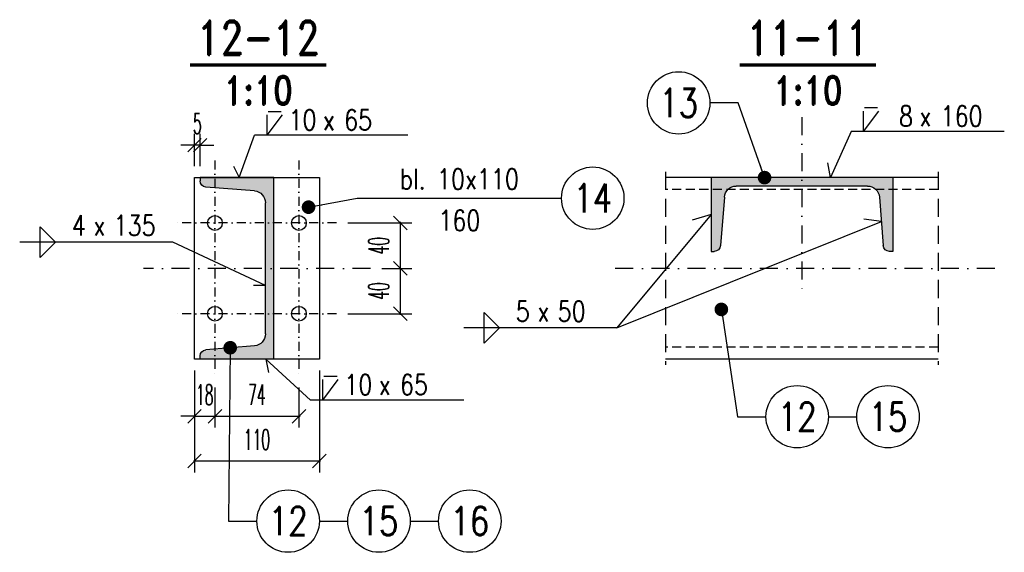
# Model space of a CAD drawing. Header units: millimetres. Extents: x -228255 to 14536, y -140109 to 119945.
# Tile 121 of 123: x -99086 to -98219, y 43419 to 43889. Entities that reach past the tile are written whole.
import ezdxf
from ezdxf.enums import TextEntityAlignment as Align

# ---------------------------------------------------------------- set-up
doc = ezdxf.new("R2010")
doc.units = ezdxf.units.MM
doc.header["$LTSCALE"] = 2.5
for name, pattern in [('DASHDOT', [25.4, 12.7, -6.35, 0, -6.35]), ('DASHDOT2', [12.7, 6.35, -3.175, 0, -3.175]), ('DASHED', [19.05, 12.7, -6.35]), ('DASHED2', [9.525, 6.35, -3.175])]:
    doc.linetypes.add(name, pattern=pattern)
for name, color, linetype in [('Gruba', 6, 'Continuous'), ('Opisy_stal', 7, 'Continuous'), ('Osie', 134, 'DASHDOT'), ('Osie_stal', 221, 'DASHDOT2'), ('Przerywana', 5, 'DASHED'), ('stal', 4, 'Continuous'), ('Stal_nw', 181, 'DASHED2'), ('Stal_przekroj', 1, 'Continuous'), ('Wymiary', 86, 'Continuous')]:
    doc.layers.add(name, color=color, linetype=linetype)
doc.styles.get("Standard").update_dxf_attribs({"font": 'romans.shx', "width": 0.65})
doc.styles.add('style1', font='romand.shx', dxfattribs={"width": 0.8})
doc.styles.add('style3', font='romans.shx', dxfattribs={"width": 0.5})
doc.dimstyles.new('Skala_10', dxfattribs={"dimtxt": 18, "dimasz": 12, "dimexe": 10, "dimexo": 10, "dimgap": 10, "dimtad": 1, "dimdec": 0, "dimdsep": 46, "dimtxsty": 'style3', "dimblk": 'OBLIQUE', "dimcen": 0, "dimdle": 1, "dimclrd": 256, "dimclre": 256, "dimclrt": 31, "dimadec": 1, "dimazin": 0, "dimtfac": 1, "dimtdec": 0, "dimtix": 1, "dimtmove": 2, "dimatfit": 0, "dimldrblk": 'DOT', "dimfxl": 1, "dimtolj": 1, "dimtzin": 0, "dimlwd": -1, "dimlwe": -1, "dimarcsym": 0})
doc.dimstyles.new('Skala_10$7', dxfattribs={"dimscale": 0, "dimtxt": 18, "dimasz": 12, "dimexe": 10, "dimexo": 15, "dimgap": 5, "dimtad": 1, "dimdec": 0, "dimrnd": 0.5, "dimzin": 9, "dimdsep": 46, "dimtxsty": 'Standard', "dimblk1": 'OBLIQUE', "dimblk2": 'OBLIQUE', "dimsah": 1, "dimcen": 10, "dimdle": 10, "dimclrt": 31, "dimadec": 0, "dimazin": 0, "dimtfac": 1, "dimtdec": 0, "dimtmove": 2, "dimatfit": 3, "dimldrblk": 'DOT', "dimfxl": 1, "dimtolj": 1, "dimtzin": 9, "dimarcsym": 0})

# ---------------------------------------------------------------- blocks, each defined once
blk = doc.blocks.new('C160')
for p, q in [((0, 0), (0, 160)), ((0, 160), (65, 160)), ((65, 160), (65, 157.18)), ((17.16, 148.27), (59.94, 151.7)), ((7.5, 22.19), (7.5, 137.81)), ((17.16, 11.73), (59.94, 8.3)), ((0, 0), (65, 0)), ((65, 0), (65, 2.82))]:
    blk.add_line(p, q)
for centre, radius, start, end in [((59.5, 157.18), 5.5, 274.57392, 0), ((18, 137.81), 10.5, 94.57392, 180), ((18, 22.19), 10.5, 180, 265.42608), ((59.5, 2.82), 5.5, 0, 85.42608)]:
    blk.add_arc(centre, radius, start, end)
blk = doc.blocks.new('_Oblique')
at = {"color": 0, "linetype": 'ByBlock', "lineweight": -2}
blk.add_line((-0.5, -0.5), (0.5, 0.5), dxfattribs=at)
blk = doc.blocks.new('*D459')
at = {"layer": 'Defpoints', "color": 0, "ltscale": 0.5, "transparency": 16777216}
for p in [(-98777.36, 43669.51), (-98751.05, 43669.51), (-98807.36, 43629.51)]:
    blk.add_point(p, dxfattribs=at)
at = {"layer": 'Wymiary', "ltscale": 0.5, "transparency": 16777216}
for p, q in [((-98751.05, 43628.51), (-98751.05, 43670.51)), ((-98767.36, 43669.51), (-98741.05, 43669.51)), ((-98797.36, 43629.51), (-98741.05, 43629.51))]:
    blk.add_line(p, q, dxfattribs=at)
at = {"layer": 'Wymiary', "ltscale": 0.5, "transparency": 16777216, "xscale": 12, "yscale": 12, "zscale": 12}
for p, rotation in [((-98751.05, 43669.51), 90), ((-98751.05, 43629.51), 270)]:
    blk.add_blockref('_Oblique', p, dxfattribs=dict(at, rotation=rotation))
at = {"layer": 'Wymiary', "color": 31, "ltscale": 0.5, "transparency": 16777216, "insert": (-98770.05, 43649.51), "char_height": 18, "attachment_point": 5, "rotation": 90, "style": 'style3'}
blk.add_mtext('\\A1;40', dxfattribs=at)
blk = doc.blocks.new('_Dot')
at = {"color": 0, "linetype": 'ByBlock', "lineweight": -2}
blk.add_line((-0.5, 0), (-1, 0), dxfattribs=at)
at = {"color": 0, "linetype": 'ByBlock', "const_width": 0.5}
blk.add_lwpolyline([(-0.25, 0, 1), (0.25, 0, 1)], format="xyb", close=True, dxfattribs=at)
blk = doc.blocks.new('*D460')
at = {"layer": 'Defpoints', "color": 0, "ltscale": 0.5, "transparency": 16777216}
for p in [(-98807.36, 43709.51), (-98751.05, 43709.51), (-98777.36, 43669.51)]:
    blk.add_point(p, dxfattribs=at)
at = {"layer": 'Wymiary', "ltscale": 0.5, "transparency": 16777216}
for p, q in [((-98797.36, 43709.51), (-98741.05, 43709.51)), ((-98751.05, 43668.51), (-98751.05, 43710.51)), ((-98767.36, 43669.51), (-98741.05, 43669.51))]:
    blk.add_line(p, q, dxfattribs=at)
at = {"layer": 'Wymiary', "ltscale": 0.5, "transparency": 16777216, "xscale": 12, "yscale": 12, "zscale": 12}
for p, rotation in [((-98751.05, 43709.51), 90), ((-98751.05, 43669.51), 270)]:
    blk.add_blockref('_Oblique', p, dxfattribs=dict(at, rotation=rotation))
at = {"layer": 'Wymiary', "color": 31, "ltscale": 0.5, "transparency": 16777216, "insert": (-98770.05, 43689.51), "char_height": 18, "attachment_point": 5, "rotation": 90, "style": 'style3'}
blk.add_mtext('\\A1;40', dxfattribs=at)
blk = doc.blocks.new('*D461')
at = {"layer": 'Defpoints', "color": 0, "ltscale": 0.5, "transparency": 16777216}
for p in [(-98932.36, 43778.12), (-98932.36, 43749.51), (-98927.36, 43749.51)]:
    blk.add_point(p, dxfattribs=at)
at = {"layer": 'Wymiary', "ltscale": 0.5, "transparency": 16777216}
for p, q in [((-98932.36, 43759.51), (-98932.36, 43788.12)), ((-98927.36, 43759.51), (-98927.36, 43788.12)), ((-98932.36, 43778.12), (-98944.36, 43778.12)), ((-98927.36, 43778.12), (-98932.36, 43778.12)), ((-98927.36, 43778.12), (-98915.36, 43778.12))]:
    blk.add_line(p, q, dxfattribs=at)
at = {"layer": 'Wymiary', "ltscale": 0.5, "transparency": 16777216, "xscale": 12, "yscale": 12, "zscale": 12}
blk.add_blockref('_Oblique', (-98932.36, 43778.12), dxfattribs=at)
at = {"layer": 'Wymiary', "ltscale": 0.5, "transparency": 16777216, "xscale": 12, "yscale": 12, "zscale": 12, "rotation": 180}
blk.add_blockref('_Oblique', (-98927.36, 43778.12), dxfattribs=at)
at = {"layer": 'Wymiary', "color": 31, "ltscale": 0.5, "transparency": 16777216, "insert": (-98929.86, 43797.12), "char_height": 18, "attachment_point": 5, "style": 'style3'}
blk.add_mtext('\\A1;5', dxfattribs=at)
blk = doc.blocks.new('*D462')
at = {"layer": 'Defpoints', "color": 0, "ltscale": 0.5, "transparency": 16777216}
for p in [(-98932.36, 43589.51), (-98914.36, 43574.51), (-98914.36, 43539.12)]:
    blk.add_point(p, dxfattribs=at)
at = {"layer": 'Wymiary', "ltscale": 0.5, "transparency": 16777216}
for p, q in [((-98932.36, 43579.51), (-98932.36, 43529.12)), ((-98914.36, 43564.51), (-98914.36, 43529.12)), ((-98932.36, 43539.12), (-98944.36, 43539.12)), ((-98932.36, 43539.12), (-98914.36, 43539.12)), ((-98914.36, 43539.12), (-98902.36, 43539.12))]:
    blk.add_line(p, q, dxfattribs=at)
at = {"layer": 'Wymiary', "ltscale": 0.5, "transparency": 16777216, "xscale": 12, "yscale": 12, "zscale": 12}
blk.add_blockref('_Oblique', (-98932.36, 43539.12), dxfattribs=at)
at = {"layer": 'Wymiary', "ltscale": 0.5, "transparency": 16777216, "xscale": 12, "yscale": 12, "zscale": 12, "rotation": 180}
blk.add_blockref('_Oblique', (-98914.36, 43539.12), dxfattribs=at)
at = {"layer": 'Wymiary', "color": 31, "ltscale": 0.5, "transparency": 16777216, "insert": (-98923.36, 43558.12), "char_height": 18, "attachment_point": 5, "style": 'style3'}
blk.add_mtext('\\A1;18', dxfattribs=at)
blk = doc.blocks.new('*D463')
at = {"layer": 'Defpoints', "color": 0, "ltscale": 0.5, "transparency": 16777216}
for p in [(-98914.36, 43574.51), (-98840.36, 43574.51), (-98840.36, 43539.12)]:
    blk.add_point(p, dxfattribs=at)
at = {"layer": 'Wymiary', "ltscale": 0.5, "transparency": 16777216}
for p, q in [((-98914.36, 43564.51), (-98914.36, 43529.12)), ((-98840.36, 43564.51), (-98840.36, 43529.12)), ((-98915.36, 43539.12), (-98839.36, 43539.12))]:
    blk.add_line(p, q, dxfattribs=at)
at = {"layer": 'Wymiary', "ltscale": 0.5, "transparency": 16777216, "xscale": 12, "yscale": 12, "zscale": 12, "rotation": 180}
blk.add_blockref('_Oblique', (-98914.36, 43539.12), dxfattribs=at)
at = {"layer": 'Wymiary', "ltscale": 0.5, "transparency": 16777216, "xscale": 12, "yscale": 12, "zscale": 12}
blk.add_blockref('_Oblique', (-98840.36, 43539.12), dxfattribs=at)
at = {"layer": 'Wymiary', "color": 31, "ltscale": 0.5, "transparency": 16777216, "insert": (-98877.36, 43558.12), "char_height": 18, "attachment_point": 5, "style": 'style3'}
blk.add_mtext('\\A1;74', dxfattribs=at)
blk = doc.blocks.new('*D464')
at = {"layer": 'Defpoints', "color": 0, "ltscale": 0.5, "transparency": 16777216}
for p in [(-98932.36, 43589.51), (-98822.36, 43589.51), (-98932.36, 43499.63)]:
    blk.add_point(p, dxfattribs=at)
at = {"layer": 'Wymiary', "ltscale": 0.5, "transparency": 16777216}
for p, q in [((-98932.36, 43579.51), (-98932.36, 43489.63)), ((-98822.36, 43579.51), (-98822.36, 43489.63)), ((-98821.36, 43499.63), (-98933.36, 43499.63))]:
    blk.add_line(p, q, dxfattribs=at)
at = {"layer": 'Wymiary', "ltscale": 0.5, "transparency": 16777216, "xscale": 12, "yscale": 12, "zscale": 12, "rotation": 180}
blk.add_blockref('_Oblique', (-98932.36, 43499.63), dxfattribs=at)
at = {"layer": 'Wymiary', "ltscale": 0.5, "transparency": 16777216, "xscale": 12, "yscale": 12, "zscale": 12}
blk.add_blockref('_Oblique', (-98822.36, 43499.63), dxfattribs=at)
at = {"layer": 'Wymiary', "color": 31, "ltscale": 0.5, "transparency": 16777216, "insert": (-98877.36, 43518.63), "char_height": 18, "attachment_point": 5, "style": 'style3'}
blk.add_mtext('\\A1;110', dxfattribs=at)
blk = doc.blocks.new('pol_V_prawa')
at = {"color": 7}
for p, q in [((10.95, 0), (24.45, 18)), ((10.95, 0), (10.95, 18)), ((135, 0), (0, 0))]:
    blk.add_line(p, q, dxfattribs=at)
at = {"color": 31, "width": 0.8}
blk.add_text('x', height=18, dxfattribs=at).set_placement((60.11, 4.5))
blk.add_attdef('22', text='', height=18, dxfattribs=at).set_placement((54.51, 4.5), align=Align.RIGHT)
blk.add_attdef('9999', (78.82, 4.5), '', height=18, dxfattribs=at)
blk = doc.blocks.new('Pach_obustr_lewa')
at = {"color": 7}
for p, q in [((-117, -13.5), (-117, 13.5)), ((-117, 13.5), (-103.5, 0)), ((0, 0), (-135, 0)), ((-117, -13.5), (-103.5, 0))]:
    blk.add_line(p, q, dxfattribs=at)
at = {"color": 31, "width": 0.8}
blk.add_text('x', height=18, dxfattribs=at).set_placement((-70.04, 5.61))
blk.add_attdef('AA', text='', height=18, dxfattribs=at).set_placement((-76.78, 5.61), align=Align.RIGHT)
blk.add_attdef('LLLL', (-52.29, 5.61), '', height=18, dxfattribs=at)
blk = doc.blocks.new('Op_el_prawy')
at = {"color": 7}
blk.add_line((0, 0), (180, 0), dxfattribs=at)
blk.add_circle((207.5, 0), 27.5, dxfattribs=at)
at = {"color": 31, "width": 0.8}
for tag, p in [('ZK_120X120X5', (90, 7.803)), ('1000', (90, -28.62))]:
    blk.add_attdef(tag, text='', height=18, dxfattribs=at).set_placement(p, align=Align.CENTER)
blk.add_attdef('22', text='', height=25, dxfattribs=at).set_placement((207.5, 0), align=Align.MIDDLE)
blk = doc.blocks.new('Elem_lewy')
at = {"color": 7}
blk.add_line((0, 0), (-25, 0), dxfattribs=at)
blk.add_circle((-52.5, 0), 27.5, dxfattribs=at)
at = {"color": 31, "width": 0.8}
blk.add_attdef('22', text='', height=25, dxfattribs=at).set_placement((-52.5, 0), align=Align.MIDDLE)
blk = doc.blocks.new('Elem_prawy')
at = {"color": 7}
blk.add_line((0, 0), (25, 0), dxfattribs=at)
blk.add_circle((52.5, 0), 27.5, dxfattribs=at)
at = {"color": 31, "width": 0.8}
blk.add_attdef('22', text='', height=25, dxfattribs=at).set_placement((52.5, 0), align=Align.MIDDLE)

msp = doc.modelspace()

# ---------------------------------------------------------------- hatches: boundary and pattern name
at = {"layer": 'Stal_przekroj', "ltscale": 0.5}
h = msp.add_hatch(color=256, dxfattribs=at)
h.dxf.hatch_style = 1
h.paths.add_polyline_path([(-98862.36, 43749.51), (-98927.36, 43749.51), (-98927.36, 43746.69, 0.391021), (-98922.3, 43741.21), (-98879.52, 43737.78, -0.391021), (-98869.86, 43727.32), (-98869.86, 43611.71, -0.391021), (-98879.52, 43601.24), (-98922.3, 43597.82, 0.391021), (-98927.36, 43592.33), (-98927.36, 43589.51), (-98862.36, 43589.51)])
h = msp.add_hatch(color=256, dxfattribs=at)
h.dxf.hatch_style = 1
h.paths.add_polyline_path([(-98317.4, 43749.51), (-98477.4, 43749.51), (-98477.4, 43684.51), (-98474.58, 43684.51, 0.391021), (-98469.1, 43689.57), (-98465.68, 43732.35, -0.391021), (-98455.21, 43742.01), (-98339.6, 43742.01, -0.391021), (-98329.13, 43732.35), (-98325.71, 43689.57, 0.391021), (-98320.22, 43684.51), (-98317.4, 43684.51)])

# ---------------------------------------------------------------- linework, layer by layer
at = {"layer": 'Gruba', "const_width": 3}
for points in [[(-98936.18, 43848.8), (-98816.18, 43848.8)], [(-98452.15, 43848.8), (-98332.15, 43848.8)]]:
    msp.add_lwpolyline(points, dxfattribs=at)
at = {"layer": 'Opisy_stal', "ltscale": 0.5}
for p, q in [((-98342.19, 43811.21), (-98330.69, 43811.21)), ((-98867.43, 43807.85), (-98855.93, 43807.85)), ((-98893.06, 43749.51), (-98879.38, 43786.85)), ((-98354.14, 43790.21), (-98372.18, 43749.51)), ((-98898, 43759.52), (-98893.06, 43749.51)), ((-98372.18, 43749.51), (-98374.64, 43762.63)), ((-98477.4, 43717.01), (-98560.25, 43617.11)), ((-98477.4, 43717.01), (-98494.18, 43711.9)), ((-98560.25, 43617.11), (-98327.42, 43710.96)), ((-98327.42, 43710.96), (-98342.97, 43712.78)), ((-98869.86, 43654.42), (-98951.3, 43692.73)), ((-98869.86, 43654.42), (-98880.4, 43654.42)), ((-98830.28, 43553.48), (-98869.58, 43589.51)), ((-98869.58, 43589.51), (-98867.23, 43577.77)), ((-98818.33, 43574.48), (-98806.83, 43574.48))]:
    msp.add_line(p, q, dxfattribs=at)
at = {"layer": 'Osie', "ltscale": 0.5}
for p, q in [((-98397.4, 43802.92), (-98397.4, 43644.12)), ((-98777.36, 43669.51), (-98977.36, 43669.51)), ((-98227.4, 43669.51), (-98567.4, 43669.51))]:
    msp.add_line(p, q, dxfattribs=at)
at = {"layer": 'Osie_stal', "ltscale": 0.5}
for p, q in [((-98914.36, 43764.51), (-98914.36, 43574.51)), ((-98840.36, 43764.51), (-98840.36, 43574.51)), ((-98807.36, 43709.51), (-98947.36, 43709.51)), ((-98807.36, 43629.51), (-98947.36, 43629.51))]:
    msp.add_line(p, q, dxfattribs=at)
at = {"layer": 'Przerywana', "ltscale": 0.5}
for p, q in [((-98517.4, 43754.51), (-98517.4, 43584.51)), ((-98277.4, 43754.51), (-98277.4, 43584.51))]:
    msp.add_line(p, q, dxfattribs=at)
at = {"layer": 'stal', "ltscale": 0.5}
for p, q in [((-98277.4, 43749.51), (-98517.4, 43749.51)), ((-98277.4, 43589.51), (-98517.4, 43589.51))]:
    msp.add_line(p, q, dxfattribs=at)
msp.add_lwpolyline([(-98932.36, 43749.51), (-98822.36, 43749.51), (-98822.36, 43589.51), (-98932.36, 43589.51)], close=True, dxfattribs=at)
for centre in [(-98914.36, 43709.51), (-98840.36, 43709.51), (-98914.36, 43629.51), (-98840.36, 43629.51)]:
    msp.add_circle(centre, 6.5, dxfattribs=at)
at = {"layer": 'Stal_nw', "ltscale": 0.5}
for p, q in [((-98277.4, 43739.01), (-98517.4, 43739.01)), ((-98277.4, 43600.01), (-98517.4, 43600.01))]:
    msp.add_line(p, q, dxfattribs=at)

# ---------------------------------------------------------------- block references
at = {"layer": 'Opisy_stal', "ltscale": 0.5}
for name, p, values in [('Elem_lewy', (-98453.46, 43815.36), {'22': '13'}), ('pol_V_prawa', (-98879.38, 43786.85), {'9999': '65', '22': '10'}), ('pol_V_prawa', (-98354.14, 43790.21), {'9999': '160', '22': '8'}), ('Op_el_prawy', (-98789.09, 43731.38), {'1000': '160', 'ZK_120X120X5': 'bl. 10x110', '22': '14'}), ('Pach_obustr_lewa', (-98951.3, 43692.73), {'LLLL': '135', 'AA': '4'}), ('Pach_obustr_lewa', (-98560.25, 43617.11), {'LLLL': '50', 'AA': '5'}), ('pol_V_prawa', (-98830.28, 43553.48), {'9999': '65', '22': '10'}), ('Elem_prawy', (-98454.08, 43538.75), {'22': '12'}), ('Elem_prawy', (-98374.08, 43538.75), {'22': '15'}), ('Elem_prawy', (-98902.4, 43446.73), {'22': '12'}), ('Elem_prawy', (-98822.4, 43446.73), {'22': '15'}), ('Elem_prawy', (-98742.4, 43446.73), {'22': '16'})]:
    msp.add_blockref(name, p, dxfattribs=at).add_auto_attribs(values)
at = {"layer": 'Stal_przekroj', "xscale": -1}
msp.add_blockref('C160', (-98862.36, 43589.51), dxfattribs=at)
at = {"layer": 'Stal_przekroj', "xscale": -1, "rotation": 90}
msp.add_blockref('C160', (-98317.4, 43749.51), dxfattribs=at)

# ---------------------------------------------------------------- texts
at = {"layer": 'Gruba', "style": 'style1', "width": 0.8}
for s, p in [('12-12', (-98876.18, 43848.8)), ('11-11', (-98392.15, 43848.8))]:
    msp.add_text(s, height=30, dxfattribs=at).set_placement(p, align=Align.BOTTOM_CENTER)
for p in [(-98876.18, 43838.8), (-98392.15, 43838.8)]:
    msp.add_text('1:10', height=25, dxfattribs=at).set_placement(p, align=Align.TOP_CENTER)

# ---------------------------------------------------------------- dimensions: what is measured, and where the dimension line sits
at = {"layer": 'Wymiary', "ltscale": 0.5}
for base, p1, p2, picture, middle in [((-98932.36, 43778.12), (-98927.36, 43749.51), (-98932.36, 43749.51), '*D461', (-98929.86, 43797.12)), ((-98914.36, 43539.12), (-98932.36, 43589.51), (-98914.36, 43574.51), '*D462', (-98923.36, 43558.12)), ((-98932.36, 43499.63), (-98822.36, 43589.51), (-98932.36, 43589.51), '*D464', (-98877.36, 43518.63)), ((-98840.36, 43539.12), (-98914.36, 43574.51), (-98840.36, 43574.51), '*D463', (-98877.36, 43558.12))]:
    dim = msp.add_linear_dim(base=base, p1=p1, p2=p2, dimstyle='Skala_10', dxfattribs=at)
    dim.commit()
    dim.dimension.update_dxf_attribs({"geometry": picture, "text_midpoint": middle})
for base, p1, p2, picture, middle in [((-98751.05, 43709.51), (-98777.36, 43669.51), (-98807.36, 43709.51), '*D460', (-98770.05, 43689.51)), ((-98751.05, 43669.51), (-98807.36, 43629.51), (-98777.36, 43669.51), '*D459', (-98770.05, 43649.51))]:
    dim = msp.add_linear_dim(base=base, p1=p1, p2=p2, angle=90, dimstyle='Skala_10', dxfattribs=at)
    dim.commit()
    dim.dimension.update_dxf_attribs({"geometry": picture, "text_midpoint": middle})

# ---------------------------------------------------------------- leaders
at = {"layer": 'Opisy_stal', "ltscale": 0.5}
for points, override in [([(-98430.31, 43749.51), (-98453.46, 43815.36)], {"dimscale": 1, "dimtad": 0}), ([(-98831.9, 43723.45), (-98789.09, 43731.38)], {"dimscale": 1, "dimtad": 0}), ([(-98468.33, 43633.33), (-98454.08, 43538.75)], {"dimscale": 1, "dimtad": 0, "dimldrblk": 'Dot'}), ([(-98900.91, 43599.53), (-98902.4, 43446.73)], {"dimscale": 1, "dimtad": 0})]:
    msp.add_leader(points, dimstyle='Skala_10$7', override=override, dxfattribs=at)

doc.saveas('drawing.dxf')
